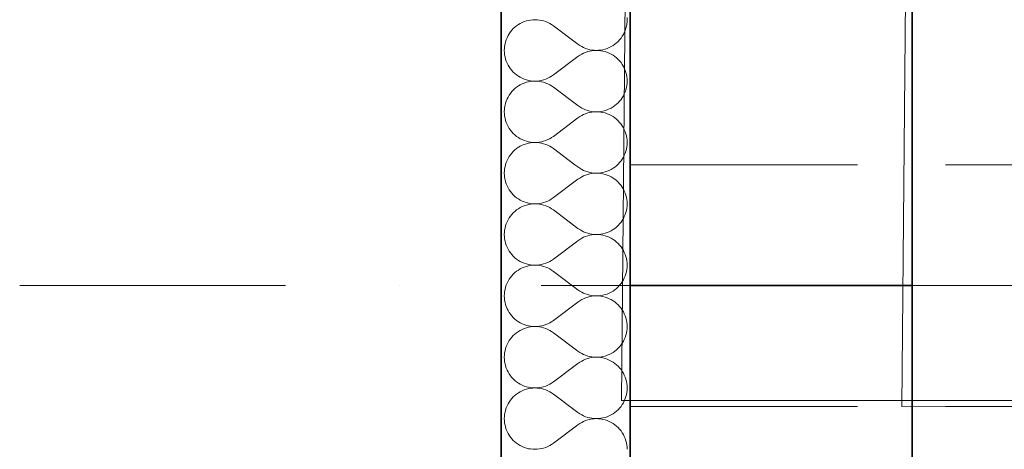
# Model space of a CAD drawing. Header units: millimetres. Extents: x -8078 to 234695, y -4319 to 602442.
# Tile 148 of 152: x 79573 to 80794, y 295191 to 295724. Entities that reach past the tile are written whole.
import ezdxf

# ---------------------------------------------------------------- set-up
doc = ezdxf.new("R2010")
doc.units = ezdxf.units.MM
doc.header["$MEASUREMENT"] = 0
doc.linetypes.add('Krawędzie ukryte', pattern=[3.912222, 2.822222, -1.09])
doc.linetypes.add('Kropki i Kreski', pattern=[6.702778, 3.527778, -1.763889, 0, -1.411111])
for name, color, linetype in [('#podkład', 252, 'Continuous'), ('- A - ocieplenie', 7, 'Continuous'), ('Konstrukcja - Belki', 7, 'Continuous'), ('Konstrukcja - Siatka mod', 7, 'Continuous'), ('Konstrukcja - Stropy', 7, 'Continuous'), ('Konstrukcja - Ściany zewnętrzne', 7, 'Continuous')]:
    doc.layers.add(name, color=color, linetype=linetype)

# ---------------------------------------------------------------- blocks, each defined once
blk = doc.blocks.new('UHYGFFFF')
at = {"layer": '- A - ocieplenie', "color": 252, "linetype": 'Continuous', "lineweight": 35, "ltscale": 100}
for p, q in [((19777.5, 397782.6), (19777.5, 396062.6)), ((19937.5, 396062.6), (19937.5, 397662.6)), ((19777.5, 396062.6), (19777.5, 388486.9)), ((19937.5, 388486.9), (19937.5, 396062.6))]:
    blk.add_line(p, q, dxfattribs=at)
at = {"layer": '- A - ocieplenie', "color": 252, "linetype": 'Continuous', "lineweight": 13, "ltscale": 100}
for p, q in [((19801.1, 396238), (19798.8, 396236.6)), ((19803.6, 396239.2), (19801.1, 396238)), ((19806.1, 396240.2), (19803.6, 396239.2)), ((19808.7, 396241.1), (19806.1, 396240.2)), ((19811.3, 396241.7), (19808.7, 396241.1)), ((19814, 396242.2), (19811.3, 396241.7)), ((19816.7, 396242.5), (19814, 396242.2)), ((19819.4, 396242.6), (19816.7, 396242.5)), ((19822.1, 396242.5), (19819.4, 396242.6)), ((19824.8, 396242.2), (19822.1, 396242.5)), ((19827.5, 396241.7), (19824.8, 396242.2)), ((19830.1, 396241.1), (19827.5, 396241.7)), ((19832.7, 396240.2), (19830.1, 396241.1)), ((19835.2, 396239.2), (19832.7, 396240.2)), ((19837.7, 396237.9), (19835.2, 396239.2)), ((19840, 396236.5), (19837.7, 396237.9)), ((19933.3, 396237.2), (19933.6, 396239.9)), ((19933.7, 396242.6), (19933.6, 396245.3)), ((19933.6, 396239.9), (19933.7, 396242.6)), ((19788.9, 396227.4), (19787.3, 396225.1)), ((19790.6, 396229.5), (19788.9, 396227.4)), ((19792.5, 396231.5), (19790.6, 396229.5)), ((19794.4, 396233.3), (19792.5, 396231.5)), ((19796.6, 396235), (19794.4, 396233.3)), ((19798.8, 396236.6), (19796.6, 396235)), ((19842.2, 396235), (19840, 396236.5)), ((19872.7, 396212.1), (19842.2, 396235)), ((19929, 396224.3), (19930.2, 396226.8)), ((19930.2, 396226.8), (19931.3, 396229.3)), ((19931.3, 396229.3), (19932.1, 396231.9)), ((19932.1, 396231.9), (19932.8, 396234.5)), ((19932.8, 396234.5), (19933.3, 396237.2)), ((19782.8, 396215.3), (19782.2, 396212.6)), ((19783.7, 396217.8), (19782.8, 396215.3)), ((19784.7, 396220.3), (19783.7, 396217.8)), ((19786, 396222.8), (19784.7, 396220.3)), ((19787.3, 396225.1), (19786, 396222.8)), ((19918.4, 396212.1), (19920.5, 396213.8)), ((19920.5, 396213.8), (19922.5, 396215.7)), ((19922.5, 396215.7), (19924.4, 396217.7)), ((19924.4, 396217.7), (19926.1, 396219.8)), ((19926.1, 396219.8), (19927.6, 396222)), ((19927.6, 396222), (19929, 396224.3)), ((19781.4, 396207.2), (19781.3, 396204.5)), ((19781.3, 396204.5), (19781.4, 396201.8)), ((19781.7, 396209.9), (19781.4, 396207.2)), ((19781.4, 396201.8), (19781.7, 396199.1)), ((19782.2, 396212.6), (19781.7, 396209.9)), ((19872.7, 396212.1), (19875, 396210.6)), ((19875, 396210.6), (19877.3, 396209.2)), ((19877.3, 396209.2), (19879.7, 396208)), ((19879.7, 396208), (19882.2, 396206.9)), ((19882.2, 396202.1), (19879.7, 396201.1)), ((19882.2, 396206.9), (19884.8, 396206.1)), ((19884.8, 396203), (19882.2, 396202.1)), ((19884.8, 396206.1), (19887.4, 396205.4)), ((19887.4, 396203.6), (19884.8, 396203)), ((19887.4, 396205.4), (19890.1, 396204.9)), ((19890.1, 396204.1), (19887.4, 396203.6)), ((19890.1, 396204.9), (19892.8, 396204.6)), ((19892.8, 396204.4), (19890.1, 396204.1)), ((19892.8, 396204.6), (19895.5, 396204.5)), ((19895.5, 396204.5), (19892.8, 396204.4)), ((19895.5, 396204.5), (19898.3, 396204.6)), ((19898.3, 396204.4), (19895.5, 396204.5)), ((19898.3, 396204.6), (19901, 396204.9)), ((19901, 396204.1), (19898.3, 396204.4)), ((19901, 396204.9), (19903.7, 396205.4)), ((19903.7, 396203.6), (19901, 396204.1)), ((19903.7, 396205.4), (19906.3, 396206.1)), ((19906.3, 396203), (19903.7, 396203.6)), ((19906.3, 396206.1), (19908.9, 396206.9)), ((19908.9, 396202.1), (19906.3, 396203)), ((19908.9, 396206.9), (19911.4, 396208)), ((19911.4, 396201.1), (19908.9, 396202.1)), ((19911.4, 396208), (19913.8, 396209.2)), ((19913.8, 396209.2), (19916.2, 396210.6)), ((19916.2, 396210.6), (19918.4, 396212.1)), ((19781.7, 396199.1), (19782.2, 396196.4)), ((19782.2, 396196.4), (19782.8, 396193.8)), ((19782.8, 396193.8), (19783.7, 396191.2)), ((19783.7, 396191.2), (19784.7, 396188.7)), ((19872.7, 396196.9), (19842.2, 396174)), ((19875, 396198.5), (19872.7, 396196.9)), ((19877.3, 396199.8), (19875, 396198.5)), ((19879.7, 396201.1), (19877.3, 396199.8)), ((19913.8, 396199.9), (19911.4, 396201.1)), ((19916.2, 396198.5), (19913.8, 396199.9)), ((19918.4, 396196.9), (19916.2, 396198.5)), ((19920.5, 396195.2), (19918.4, 396196.9)), ((19922.5, 396193.4), (19920.5, 396195.2)), ((19924.4, 396191.4), (19922.5, 396193.4)), ((19926.1, 396189.3), (19924.4, 396191.4)), ((19927.6, 396187), (19926.1, 396189.3)), ((19784.7, 396188.7), (19786, 396186.3)), ((19786, 396186.3), (19787.3, 396183.9)), ((19787.3, 396183.9), (19788.9, 396181.7)), ((19788.9, 396181.7), (19790.6, 396179.6)), ((19790.6, 396179.6), (19792.5, 396177.6)), ((19792.5, 396177.6), (19794.4, 396175.7)), ((19929, 396184.7), (19927.6, 396187)), ((19930.2, 396182.3), (19929, 396184.7)), ((19931.3, 396179.7), (19930.2, 396182.3)), ((19932.1, 396177.2), (19931.3, 396179.7)), ((19932.8, 396174.5), (19932.1, 396177.2)), ((19794.4, 396175.7), (19796.6, 396174)), ((19796.6, 396174), (19798.8, 396172.5)), ((19798.8, 396172.5), (19801.1, 396171.1)), ((19801.1, 396171.1), (19803.6, 396169.9)), ((19803.6, 396169.9), (19806.1, 396168.8)), ((19806.1, 396168.8), (19808.7, 396168)), ((19808.7, 396164.9), (19806.1, 396164)), ((19808.7, 396168), (19811.3, 396167.3)), ((19811.3, 396165.6), (19808.7, 396164.9)), ((19811.3, 396167.3), (19814, 396166.8)), ((19814, 396166), (19811.3, 396165.6)), ((19814, 396166.8), (19816.7, 396166.5)), ((19816.7, 396166.3), (19814, 396166)), ((19816.7, 396166.5), (19819.4, 396166.4)), ((19819.4, 396166.4), (19816.7, 396166.3)), ((19819.4, 396166.4), (19822.1, 396166.5)), ((19822.1, 396166.3), (19819.4, 396166.4)), ((19822.1, 396166.5), (19824.8, 396166.8)), ((19824.8, 396166), (19822.1, 396166.3)), ((19824.8, 396166.8), (19827.5, 396167.3)), ((19827.5, 396165.5), (19824.8, 396166)), ((19827.5, 396167.3), (19830.1, 396168)), ((19830.1, 396164.9), (19827.5, 396165.5)), ((19830.1, 396168), (19832.7, 396168.8)), ((19832.7, 396164), (19830.1, 396164.9)), ((19832.7, 396168.8), (19835.2, 396169.9)), ((19835.2, 396169.9), (19837.7, 396171.1)), ((19837.7, 396171.1), (19840, 396172.5)), ((19840, 396172.5), (19842.2, 396174)), ((19933.3, 396171.8), (19932.8, 396174.5)), ((19933.6, 396169.1), (19933.3, 396171.8)), ((19933.7, 396166.4), (19933.6, 396169.1)), ((19933.6, 396163.7), (19933.7, 396166.4)), ((19790.6, 396153.3), (19788.9, 396151.2)), ((19792.5, 396155.3), (19790.6, 396153.3)), ((19794.4, 396157.1), (19792.5, 396155.3)), ((19796.6, 396158.8), (19794.4, 396157.1)), ((19798.8, 396160.4), (19796.6, 396158.8)), ((19801.1, 396161.8), (19798.8, 396160.4)), ((19803.6, 396163), (19801.1, 396161.8)), ((19806.1, 396164), (19803.6, 396163)), ((19835.2, 396163), (19832.7, 396164)), ((19837.7, 396161.7), (19835.2, 396163)), ((19840, 396160.4), (19837.7, 396161.7)), ((19842.2, 396158.8), (19840, 396160.4)), ((19872.7, 396135.9), (19842.2, 396158.8)), ((19930.2, 396150.6), (19931.3, 396153.1)), ((19931.3, 396153.1), (19932.1, 396155.7)), ((19932.1, 396155.7), (19932.8, 396158.3)), ((19932.8, 396158.3), (19933.3, 396161)), ((19933.3, 396161), (19933.6, 396163.7)), ((19783.7, 396141.6), (19782.8, 396139.1)), ((19784.7, 396144.2), (19783.7, 396141.6)), ((19786, 396146.6), (19784.7, 396144.2)), ((19787.3, 396148.9), (19786, 396146.6)), ((19788.9, 396151.2), (19787.3, 396148.9)), ((19922.5, 396139.5), (19924.4, 396141.5)), ((19924.4, 396141.5), (19926.1, 396143.6)), ((19926.1, 396143.6), (19927.6, 396145.8)), ((19927.6, 396145.8), (19929, 396148.2)), ((19929, 396148.2), (19930.2, 396150.6)), ((19781.4, 396131), (19781.3, 396128.3)), ((19781.3, 396128.3), (19781.4, 396125.6)), ((19781.7, 396133.7), (19781.4, 396131)), ((19782.2, 396136.4), (19781.7, 396133.7)), ((19782.8, 396139.1), (19782.2, 396136.4)), ((19872.7, 396135.9), (19875, 396134.4)), ((19875, 396134.4), (19877.3, 396133)), ((19877.3, 396133), (19879.7, 396131.8)), ((19879.7, 396131.8), (19882.2, 396130.7)), ((19882.2, 396130.7), (19884.8, 396129.9)), ((19884.8, 396129.9), (19887.4, 396129.2)), ((19887.4, 396129.2), (19890.1, 396128.7)), ((19890.1, 396127.9), (19887.4, 396127.4)), ((19890.1, 396128.7), (19892.8, 396128.4)), ((19892.8, 396128.2), (19890.1, 396127.9)), ((19892.8, 396128.4), (19895.5, 396128.3)), ((19895.5, 396128.3), (19892.8, 396128.2)), ((19895.5, 396128.3), (19898.3, 396128.4)), ((19898.3, 396128.2), (19895.5, 396128.3)), ((19898.3, 396128.4), (19901, 396128.7)), ((19901, 396127.9), (19898.3, 396128.2)), ((19901, 396128.7), (19903.7, 396129.2)), ((19903.7, 396127.5), (19901, 396127.9)), ((19903.7, 396129.2), (19906.3, 396129.9)), ((19906.3, 396129.9), (19908.9, 396130.7)), ((19908.9, 396130.7), (19911.4, 396131.8)), ((19911.4, 396131.8), (19913.8, 396133)), ((19913.8, 396133), (19916.2, 396134.4)), ((19916.2, 396134.4), (19918.4, 396135.9)), ((19918.4, 396135.9), (19920.5, 396137.6)), ((19920.5, 396137.6), (19922.5, 396139.5)), ((19781.4, 396125.6), (19781.7, 396122.9)), ((19781.7, 396122.9), (19782.2, 396120.2)), ((19782.2, 396120.2), (19782.8, 396117.6)), ((19782.8, 396117.6), (19783.7, 396115)), ((19872.7, 396120.7), (19842.2, 396097.8)), ((19875, 396122.3), (19872.7, 396120.7)), ((19877.3, 396123.7), (19875, 396122.3)), ((19879.7, 396124.9), (19877.3, 396123.7)), ((19882.2, 396125.9), (19879.7, 396124.9)), ((19884.8, 396126.8), (19882.2, 396125.9)), ((19887.4, 396127.4), (19884.8, 396126.8)), ((19906.3, 396126.8), (19903.7, 396127.5)), ((19908.9, 396125.9), (19906.3, 396126.8)), ((19911.4, 396124.9), (19908.9, 396125.9)), ((19913.8, 396123.7), (19911.4, 396124.9)), ((19916.2, 396122.3), (19913.8, 396123.7)), ((19918.4, 396120.7), (19916.2, 396122.3)), ((19920.5, 396119), (19918.4, 396120.7)), ((19922.5, 396117.2), (19920.5, 396119)), ((19924.4, 396115.2), (19922.5, 396117.2)), ((19783.7, 396115), (19784.7, 396112.5)), ((19784.7, 396112.5), (19786, 396110.1)), ((19786, 396110.1), (19787.3, 396107.7)), ((19787.3, 396107.7), (19788.9, 396105.5)), ((19788.9, 396105.5), (19790.6, 396103.4)), ((19790.6, 396103.4), (19792.5, 396101.4)), ((19926.1, 396113.1), (19924.4, 396115.2)), ((19927.6, 396110.8), (19926.1, 396113.1)), ((19929, 396108.5), (19927.6, 396110.8)), ((19930.2, 396106.1), (19929, 396108.5)), ((19931.3, 396103.5), (19930.2, 396106.1)), ((19932.1, 396101), (19931.3, 396103.5)), ((19792.5, 396101.4), (19794.4, 396099.5)), ((19794.4, 396099.5), (19796.6, 396097.8)), ((19796.6, 396097.8), (19798.8, 396096.3)), ((19798.8, 396096.3), (19801.1, 396094.9)), ((19801.1, 396094.9), (19803.6, 396093.7)), ((19803.6, 396093.7), (19806.1, 396092.6)), ((19806.1, 396092.6), (19808.7, 396091.8)), ((19808.7, 396091.8), (19811.3, 396091.1)), ((19827.5, 396091.1), (19830.1, 396091.8)), ((19830.1, 396091.8), (19832.7, 396092.6)), ((19832.7, 396092.6), (19835.2, 396093.7)), ((19835.2, 396093.7), (19837.7, 396094.9)), ((19837.7, 396094.9), (19840, 396096.3)), ((19840, 396096.3), (19842.2, 396097.8)), ((19932.8, 396098.3), (19932.1, 396101)), ((19933.3, 396095.7), (19932.8, 396098.3)), ((19933.6, 396092.9), (19933.3, 396095.7)), ((19933.7, 396090.2), (19933.6, 396092.9)), ((19792.5, 396079.1), (19790.6, 396077.1)), ((19794.4, 396080.9), (19792.5, 396079.1)), ((19796.6, 396082.6), (19794.4, 396080.9)), ((19798.8, 396084.2), (19796.6, 396082.6)), ((19801.1, 396085.6), (19798.8, 396084.2)), ((19803.6, 396086.8), (19801.1, 396085.6)), ((19806.1, 396087.8), (19803.6, 396086.8)), ((19808.7, 396088.7), (19806.1, 396087.8)), ((19811.3, 396089.4), (19808.7, 396088.7)), ((19811.3, 396091.1), (19814, 396090.6)), ((19814, 396089.8), (19811.3, 396089.4)), ((19814, 396090.6), (19816.7, 396090.3)), ((19816.7, 396090.1), (19814, 396089.8)), ((19816.7, 396090.3), (19819.4, 396090.2)), ((19819.4, 396090.2), (19816.7, 396090.1)), ((19819.4, 396090.2), (19822.1, 396090.3)), ((19822.1, 396090.1), (19819.4, 396090.2)), ((19822.1, 396090.3), (19824.8, 396090.6)), ((19824.8, 396089.8), (19822.1, 396090.1)), ((19824.8, 396090.6), (19827.5, 396091.1)), ((19827.5, 396089.4), (19824.8, 396089.8)), ((19830.1, 396088.7), (19827.5, 396089.4)), ((19832.7, 396087.8), (19830.1, 396088.7)), ((19835.2, 396086.8), (19832.7, 396087.8)), ((19837.7, 396085.6), (19835.2, 396086.8)), ((19840, 396084.2), (19837.7, 396085.6)), ((19842.2, 396082.6), (19840, 396084.2)), ((19868.9, 396062.6), (19842.2, 396082.6)), ((19931.3, 396076.9), (19932.1, 396079.5)), ((19932.1, 396079.5), (19932.8, 396082.1)), ((19932.8, 396082.1), (19933.3, 396084.8)), ((19933.3, 396084.8), (19933.6, 396087.5)), ((19933.6, 396087.5), (19933.7, 396090.2)), ((19784.7, 396068), (19783.7, 396065.5)), ((19786, 396070.4), (19784.7, 396068)), ((19787.3, 396072.7), (19786, 396070.4)), ((19788.9, 396075), (19787.3, 396072.7)), ((19790.6, 396077.1), (19788.9, 396075)), ((19924.4, 396065.3), (19926.1, 396067.4)), ((19926.1, 396067.4), (19927.6, 396069.6)), ((19927.6, 396069.6), (19929, 396072)), ((19929, 396072), (19930.2, 396074.4)), ((19930.2, 396074.4), (19931.3, 396076.9)), ((19781.4, 396054.9), (19781.3, 396052.1)), ((19781.7, 396057.6), (19781.4, 396054.9)), ((19782.2, 396060.2), (19781.7, 396057.6)), ((19782.8, 396062.6), (19782.2, 396060.2)), ((19783.7, 396065.5), (19782.8, 396062.9)), ((19782.8, 396062.9), (19782.8, 396062.6)), ((19872.7, 396059.8), (19868.9, 396062.6)), ((19872.7, 396059.8), (19875, 396058.2)), ((19875, 396058.2), (19877.3, 396056.8)), ((19877.3, 396056.8), (19879.7, 396055.6)), ((19879.7, 396055.6), (19882.2, 396054.5)), ((19882.2, 396054.5), (19884.8, 396053.7)), ((19906.3, 396053.7), (19908.9, 396054.5)), ((19908.9, 396054.5), (19911.4, 396055.6)), ((19911.4, 396055.6), (19913.8, 396056.8)), ((19913.8, 396056.8), (19916.2, 396058.2)), ((19916.2, 396058.2), (19918.4, 396059.7)), ((19918.4, 396059.7), (19920.5, 396061.4)), ((19920.5, 396061.4), (19921.8, 396062.6)), ((19921.8, 396062.6), (19922.5, 396063.3)), ((19922.5, 396063.3), (19924.4, 396065.3)), ((19781.3, 396052.1), (19781.4, 396049.4)), ((19781.4, 396049.4), (19781.7, 396046.7)), ((19781.7, 396046.7), (19782.2, 396044)), ((19782.2, 396044), (19782.8, 396041.4)), ((19872.7, 396044.5), (19842.2, 396021.7)), ((19875, 396046.1), (19872.7, 396044.5)), ((19877.3, 396047.5), (19875, 396046.1)), ((19879.7, 396048.7), (19877.3, 396047.5)), ((19882.2, 396049.7), (19879.7, 396048.7)), ((19884.8, 396050.6), (19882.2, 396049.7)), ((19884.8, 396053.7), (19887.4, 396053)), ((19887.4, 396051.3), (19884.8, 396050.6)), ((19887.4, 396053), (19890.1, 396052.5)), ((19890.1, 396051.7), (19887.4, 396051.3)), ((19890.1, 396052.5), (19892.8, 396052.2)), ((19892.8, 396052), (19890.1, 396051.7)), ((19892.8, 396052.2), (19895.5, 396052.1)), ((19895.5, 396052.1), (19892.8, 396052)), ((19895.5, 396052.1), (19898.3, 396052.2)), ((19898.3, 396052), (19895.5, 396052.1)), ((19898.3, 396052.2), (19901, 396052.5)), ((19901, 396051.8), (19898.3, 396052)), ((19901, 396052.5), (19903.7, 396053)), ((19903.7, 396051.3), (19901, 396051.8)), ((19903.7, 396053), (19906.3, 396053.7)), ((19906.3, 396050.6), (19903.7, 396051.3)), ((19908.9, 396049.7), (19906.3, 396050.6)), ((19911.4, 396048.7), (19908.9, 396049.7)), ((19913.8, 396047.5), (19911.4, 396048.7)), ((19916.2, 396046.1), (19913.8, 396047.5)), ((19918.4, 396044.5), (19916.2, 396046.1)), ((19920.5, 396042.8), (19918.4, 396044.5)), ((19922.5, 396041), (19920.5, 396042.8)), ((19782.8, 396041.4), (19783.7, 396038.8)), ((19783.7, 396038.8), (19784.7, 396036.3)), ((19784.7, 396036.3), (19786, 396033.9)), ((19786, 396033.9), (19787.3, 396031.5)), ((19787.3, 396031.5), (19788.9, 396029.3)), ((19924.4, 396039), (19922.5, 396041)), ((19926.1, 396036.9), (19924.4, 396039)), ((19927.6, 396034.6), (19926.1, 396036.9)), ((19929, 396032.3), (19927.6, 396034.6)), ((19930.2, 396029.9), (19929, 396032.3)), ((19788.9, 396029.3), (19790.6, 396027.2)), ((19790.6, 396027.2), (19792.5, 396025.2)), ((19792.5, 396025.2), (19794.4, 396023.3)), ((19794.4, 396023.3), (19796.6, 396021.6)), ((19796.6, 396021.6), (19798.8, 396020.1)), ((19798.8, 396020.1), (19801.1, 396018.7)), ((19801.1, 396018.7), (19803.6, 396017.5)), ((19835.2, 396017.5), (19837.7, 396018.7)), ((19837.7, 396018.7), (19840, 396020.1)), ((19840, 396020.1), (19842.2, 396021.7)), ((19931.3, 396027.4), (19930.2, 396029.9)), ((19932.1, 396024.8), (19931.3, 396027.4)), ((19932.8, 396022.1), (19932.1, 396024.8)), ((19933.3, 396019.5), (19932.8, 396022.1)), ((19933.6, 396016.8), (19933.3, 396019.5)), ((19796.6, 396006.5), (19794.4, 396004.7)), ((19798.8, 396008), (19796.6, 396006.5)), ((19801.1, 396009.4), (19798.8, 396008)), ((19803.6, 396010.6), (19801.1, 396009.4)), ((19803.6, 396017.5), (19806.1, 396016.4)), ((19806.1, 396011.6), (19803.6, 396010.6)), ((19806.1, 396016.4), (19808.7, 396015.6)), ((19808.7, 396012.5), (19806.1, 396011.6)), ((19808.7, 396015.6), (19811.3, 396014.9)), ((19811.3, 396013.2), (19808.7, 396012.5)), ((19811.3, 396014.9), (19814, 396014.4)), ((19814, 396013.7), (19811.3, 396013.2)), ((19814, 396014.4), (19816.7, 396014.1)), ((19816.7, 396013.9), (19814, 396013.7)), ((19816.7, 396014.1), (19819.4, 396014)), ((19819.4, 396014), (19816.7, 396013.9)), ((19819.4, 396014), (19822.1, 396014.1)), ((19822.1, 396013.9), (19819.4, 396014)), ((19822.1, 396014.1), (19824.8, 396014.4)), ((19824.8, 396013.6), (19822.1, 396013.9)), ((19824.8, 396014.4), (19827.5, 396014.9)), ((19827.5, 396013.2), (19824.8, 396013.6)), ((19827.5, 396014.9), (19830.1, 396015.6)), ((19830.1, 396012.5), (19827.5, 396013.2)), ((19830.1, 396015.6), (19832.7, 396016.5)), ((19832.7, 396011.6), (19830.1, 396012.5)), ((19832.7, 396016.5), (19835.2, 396017.5)), ((19835.2, 396010.6), (19832.7, 396011.6)), ((19837.7, 396009.4), (19835.2, 396010.6)), ((19840, 396008), (19837.7, 396009.4)), ((19842.2, 396006.4), (19840, 396008)), ((19872.7, 395983.6), (19842.2, 396006.4)), ((19932.1, 396003.3), (19932.8, 396005.9)), ((19932.8, 396005.9), (19933.3, 396008.6)), ((19933.3, 396008.6), (19933.6, 396011.3)), ((19933.7, 396014), (19933.6, 396016.8)), ((19933.6, 396011.3), (19933.7, 396014)), ((19786, 395994.2), (19784.7, 395991.8)), ((19787.3, 395996.5), (19786, 395994.2)), ((19788.9, 395998.8), (19787.3, 395996.5)), ((19790.6, 396000.9), (19788.9, 395998.8)), ((19792.5, 396002.9), (19790.6, 396000.9)), ((19794.4, 396004.7), (19792.5, 396002.9)), ((19926.1, 395991.2), (19927.6, 395993.4)), ((19927.6, 395993.4), (19929, 395995.8)), ((19929, 395995.8), (19930.2, 395998.2)), ((19930.2, 395998.2), (19931.3, 396000.7)), ((19931.3, 396000.7), (19932.1, 396003.3)), ((19781.7, 395981.4), (19781.4, 395978.7)), ((19782.2, 395984), (19781.7, 395981.4)), ((19782.8, 395986.7), (19782.2, 395984)), ((19783.7, 395989.3), (19782.8, 395986.7)), ((19784.7, 395991.8), (19783.7, 395989.3)), ((19872.7, 395983.6), (19875, 395982)), ((19875, 395982), (19877.3, 395980.6)), ((19913.8, 395980.6), (19916.2, 395982)), ((19916.2, 395982), (19918.4, 395983.5)), ((19918.4, 395983.5), (19920.5, 395985.2)), ((19920.5, 395985.2), (19922.5, 395987.1)), ((19922.5, 395987.1), (19924.4, 395989.1)), ((19924.4, 395989.1), (19926.1, 395991.2)), ((19781.4, 395978.7), (19781.3, 395975.9)), ((19781.3, 395975.9), (19781.4, 395973.2)), ((19781.4, 395973.2), (19781.7, 395970.5)), ((19781.7, 395970.5), (19782.2, 395967.8)), ((19875, 395969.9), (19872.7, 395968.3)), ((19877.3, 395971.3), (19875, 395969.9)), ((19877.3, 395980.6), (19879.7, 395979.4)), ((19879.7, 395972.5), (19877.3, 395971.3)), ((19879.7, 395979.4), (19882.2, 395978.4)), ((19882.2, 395973.5), (19879.7, 395972.5)), ((19882.2, 395978.4), (19884.8, 395977.5)), ((19884.8, 395974.4), (19882.2, 395973.5)), ((19884.8, 395977.5), (19887.4, 395976.8)), ((19887.4, 395975.1), (19884.8, 395974.4)), ((19887.4, 395976.8), (19890.1, 395976.3)), ((19890.1, 395975.6), (19887.4, 395975.1)), ((19890.1, 395976.3), (19892.8, 395976)), ((19892.8, 395975.8), (19890.1, 395975.6)), ((19892.8, 395976), (19895.5, 395975.9)), ((19895.5, 395975.9), (19892.8, 395975.8)), ((19895.5, 395975.9), (19898.3, 395976)), ((19898.3, 395975.8), (19895.5, 395975.9)), ((19898.3, 395976), (19901, 395976.3)), ((19901, 395975.6), (19898.3, 395975.8)), ((19901, 395976.3), (19903.7, 395976.8)), ((19903.7, 395975.1), (19901, 395975.6)), ((19903.7, 395976.8), (19906.3, 395977.5)), ((19906.3, 395974.4), (19903.7, 395975.1)), ((19906.3, 395977.5), (19908.9, 395978.3)), ((19908.9, 395973.5), (19906.3, 395974.4)), ((19908.9, 395978.3), (19911.4, 395979.4)), ((19911.4, 395972.5), (19908.9, 395973.5)), ((19911.4, 395979.4), (19913.8, 395980.6)), ((19913.8, 395971.3), (19911.4, 395972.5)), ((19916.2, 395969.9), (19913.8, 395971.3)), ((19918.4, 395968.4), (19916.2, 395969.9)), ((19782.2, 395967.8), (19782.8, 395965.2)), ((19782.8, 395965.2), (19783.7, 395962.6)), ((19783.7, 395962.6), (19784.7, 395960.1)), ((19784.7, 395960.1), (19786, 395957.7)), ((19786, 395957.7), (19787.3, 395955.3)), ((19872.7, 395968.3), (19842.2, 395945.5)), ((19920.5, 395966.6), (19918.4, 395968.4)), ((19922.5, 395964.8), (19920.5, 395966.6)), ((19924.4, 395962.8), (19922.5, 395964.8)), ((19926.1, 395960.7), (19924.4, 395962.8)), ((19927.6, 395958.5), (19926.1, 395960.7)), ((19929, 395956.1), (19927.6, 395958.5)), ((19787.3, 395955.3), (19788.9, 395953.1)), ((19788.9, 395953.1), (19790.6, 395951)), ((19790.6, 395951), (19792.5, 395949)), ((19792.5, 395949), (19794.4, 395947.1)), ((19794.4, 395947.1), (19796.6, 395945.4)), ((19796.6, 395945.4), (19798.8, 395943.9)), ((19840, 395943.9), (19842.2, 395945.5)), ((19930.2, 395953.7), (19929, 395956.1)), ((19931.3, 395951.2), (19930.2, 395953.7)), ((19932.1, 395948.6), (19931.3, 395951.2)), ((19932.8, 395946), (19932.1, 395948.6)), ((19933.3, 395943.3), (19932.8, 395946)), ((19798.8, 395943.9), (19801.1, 395942.5)), ((19801.1, 395933.2), (19798.8, 395931.8)), ((19801.1, 395942.5), (19803.6, 395941.3)), ((19803.6, 395934.4), (19801.1, 395933.2)), ((19803.6, 395941.3), (19806.1, 395940.2)), ((19806.1, 395935.5), (19803.6, 395934.4)), ((19806.1, 395940.2), (19808.7, 395939.4)), ((19808.7, 395936.3), (19806.1, 395935.5)), ((19808.7, 395939.4), (19811.3, 395938.7)), ((19811.3, 395937), (19808.7, 395936.3)), ((19811.3, 395938.7), (19814, 395938.2)), ((19814, 395937.5), (19811.3, 395937)), ((19814, 395938.2), (19816.7, 395937.9)), ((19816.7, 395937.8), (19814, 395937.5)), ((19816.7, 395937.9), (19819.4, 395937.8)), ((19819.4, 395937.8), (19816.7, 395937.8)), ((19819.4, 395937.8), (19822.1, 395937.9)), ((19822.1, 395937.8), (19819.4, 395937.8)), ((19822.1, 395937.9), (19824.8, 395938.2)), ((19824.8, 395937.5), (19822.1, 395937.8)), ((19824.8, 395938.2), (19827.5, 395938.7)), ((19827.5, 395937), (19824.8, 395937.5)), ((19827.5, 395938.7), (19830.1, 395939.4)), ((19830.1, 395936.3), (19827.5, 395937)), ((19830.1, 395939.4), (19832.7, 395940.3)), ((19832.7, 395935.4), (19830.1, 395936.3)), ((19832.7, 395940.3), (19835.2, 395941.3)), ((19835.2, 395934.4), (19832.7, 395935.4)), ((19835.2, 395941.3), (19837.7, 395942.5)), ((19837.7, 395933.2), (19835.2, 395934.4)), ((19837.7, 395942.5), (19840, 395943.9)), ((19840, 395931.8), (19837.7, 395933.2)), ((19932.8, 395929.7), (19933.3, 395932.4)), ((19933.6, 395940.6), (19933.3, 395943.3)), ((19933.3, 395932.4), (19933.6, 395935.1)), ((19933.7, 395937.8), (19933.6, 395940.6)), ((19933.6, 395935.1), (19933.7, 395937.8)), ((19787.3, 395920.4), (19786, 395918)), ((19788.9, 395922.6), (19787.3, 395920.4)), ((19790.6, 395924.7), (19788.9, 395922.6)), ((19792.5, 395926.7), (19790.6, 395924.7)), ((19794.4, 395928.6), (19792.5, 395926.7)), ((19796.6, 395930.3), (19794.4, 395928.6)), ((19798.8, 395931.8), (19796.6, 395930.3)), ((19842.2, 395930.2), (19840, 395931.8)), ((19872.7, 395907.4), (19842.2, 395930.2)), ((19929, 395919.6), (19930.2, 395922)), ((19930.2, 395922), (19931.3, 395924.5)), ((19931.3, 395924.5), (19932.1, 395927.1)), ((19932.1, 395927.1), (19932.8, 395929.7)), ((19782.8, 395910.5), (19782.2, 395907.9)), ((19783.7, 395913.1), (19782.8, 395910.5)), ((19784.7, 395915.6), (19783.7, 395913.1)), ((19786, 395918), (19784.7, 395915.6)), ((19918.4, 395907.3), (19920.5, 395909.1)), ((19920.5, 395909.1), (19922.5, 395910.9)), ((19922.5, 395910.9), (19924.4, 395912.9)), ((19924.4, 395912.9), (19926.1, 395915)), ((19926.1, 395915), (19927.6, 395917.2)), ((19927.6, 395917.2), (19929, 395919.6)), ((19781.4, 395902.5), (19781.3, 395899.8)), ((19781.3, 395899.8), (19781.4, 395897)), ((19781.7, 395905.2), (19781.4, 395902.5)), ((19781.4, 395897), (19781.7, 395894.3)), ((19782.2, 395907.9), (19781.7, 395905.2)), ((19872.7, 395907.4), (19875, 395905.8)), ((19875, 395905.8), (19877.3, 395904.4)), ((19877.3, 395904.4), (19879.7, 395903.2)), ((19879.7, 395896.3), (19877.3, 395895.1)), ((19879.7, 395903.2), (19882.2, 395902.2)), ((19882.2, 395897.3), (19879.7, 395896.3)), ((19882.2, 395902.2), (19884.8, 395901.3)), ((19884.8, 395898.2), (19882.2, 395897.3)), ((19884.8, 395901.3), (19887.4, 395900.6)), ((19887.4, 395898.9), (19884.8, 395898.2)), ((19887.4, 395900.6), (19890.1, 395900.1)), ((19890.1, 395899.4), (19887.4, 395898.9)), ((19890.1, 395900.1), (19892.8, 395899.9)), ((19892.8, 395899.7), (19890.1, 395899.4)), ((19892.8, 395899.9), (19895.5, 395899.8)), ((19895.5, 395899.8), (19892.8, 395899.7)), ((19895.5, 395899.8), (19898.3, 395899.8)), ((19898.3, 395899.7), (19895.5, 395899.8)), ((19898.3, 395899.8), (19901, 395900.1)), ((19901, 395899.4), (19898.3, 395899.7)), ((19901, 395900.1), (19903.7, 395900.6)), ((19903.7, 395898.9), (19901, 395899.4)), ((19903.7, 395900.6), (19906.3, 395901.3)), ((19906.3, 395898.2), (19903.7, 395898.9)), ((19906.3, 395901.3), (19908.9, 395902.1)), ((19908.9, 395897.4), (19906.3, 395898.2)), ((19908.9, 395902.1), (19911.4, 395903.2)), ((19911.4, 395896.3), (19908.9, 395897.4)), ((19911.4, 395903.2), (19913.8, 395904.4)), ((19913.8, 395895.1), (19911.4, 395896.3)), ((19913.8, 395904.4), (19916.2, 395905.8)), ((19916.2, 395905.8), (19918.4, 395907.3)), ((19781.7, 395894.3), (19782.2, 395891.7)), ((19782.2, 395891.7), (19782.8, 395889)), ((19782.8, 395889), (19783.7, 395886.4)), ((19783.7, 395886.4), (19784.7, 395883.9)), ((19784.7, 395883.9), (19786, 395881.5)), ((19872.7, 395892.1), (19842.2, 395869.3)), ((19875, 395893.7), (19872.7, 395892.1)), ((19877.3, 395895.1), (19875, 395893.7)), ((19916.2, 395893.7), (19913.8, 395895.1)), ((19918.4, 395892.2), (19916.2, 395893.7)), ((19920.5, 395890.5), (19918.4, 395892.2)), ((19922.5, 395888.6), (19920.5, 395890.5)), ((19924.4, 395886.6), (19922.5, 395888.6)), ((19926.1, 395884.5), (19924.4, 395886.6)), ((19927.6, 395882.3), (19926.1, 395884.5)), ((19786, 395881.5), (19787.3, 395879.2)), ((19787.3, 395879.2), (19788.9, 395876.9)), ((19788.9, 395876.9), (19790.6, 395874.8)), ((19790.6, 395874.8), (19792.5, 395872.8)), ((19792.5, 395872.8), (19794.4, 395871)), ((19929, 395879.9), (19927.6, 395882.3)), ((19930.2, 395877.5), (19929, 395879.9)), ((19931.3, 395875), (19930.2, 395877.5)), ((19932.1, 395872.4), (19931.3, 395875)), ((19932.8, 395869.8), (19932.1, 395872.4)), ((19794.4, 395871), (19796.6, 395869.2)), ((19796.6, 395869.2), (19798.8, 395867.7)), ((19798.8, 395867.7), (19801.1, 395866.3)), ((19801.1, 395866.3), (19803.6, 395865.1)), ((19803.6, 395865.1), (19806.1, 395864.1)), ((19806.1, 395859.3), (19803.6, 395858.2)), ((19806.1, 395864.1), (19808.7, 395863.2)), ((19808.7, 395860.1), (19806.1, 395859.3)), ((19808.7, 395863.2), (19811.3, 395862.5)), ((19811.3, 395860.8), (19808.7, 395860.1)), ((19811.3, 395862.5), (19814, 395862)), ((19814, 395861.3), (19811.3, 395860.8)), ((19814, 395862), (19816.7, 395861.8)), ((19816.7, 395861.6), (19814, 395861.3)), ((19816.7, 395861.8), (19819.4, 395861.7)), ((19819.4, 395861.7), (19816.7, 395861.6)), ((19819.4, 395861.7), (19822.1, 395861.8)), ((19822.1, 395861.6), (19819.4, 395861.7)), ((19822.1, 395861.8), (19824.8, 395862.1)), ((19824.8, 395861.3), (19822.1, 395861.6)), ((19824.8, 395862.1), (19827.5, 395862.5)), ((19827.5, 395860.8), (19824.8, 395861.3)), ((19827.5, 395862.5), (19830.1, 395863.2)), ((19830.1, 395860.1), (19827.5, 395860.8)), ((19830.1, 395863.2), (19832.7, 395864.1)), ((19832.7, 395859.2), (19830.1, 395860.1)), ((19832.7, 395864.1), (19835.2, 395865.1)), ((19835.2, 395858.2), (19832.7, 395859.2)), ((19835.2, 395865.1), (19837.7, 395866.3)), ((19837.7, 395866.3), (19840, 395867.7)), ((19840, 395867.7), (19842.2, 395869.3)), ((19933.3, 395867.1), (19932.8, 395869.8)), ((19933.6, 395864.4), (19933.3, 395867.1)), ((19933.7, 395861.7), (19933.6, 395864.4)), ((19933.6, 395858.9), (19933.7, 395861.7)), ((19790.6, 395848.5), (19788.9, 395846.4)), ((19792.5, 395850.5), (19790.6, 395848.5)), ((19794.4, 395852.4), (19792.5, 395850.5)), ((19796.6, 395854.1), (19794.4, 395852.4)), ((19798.8, 395855.6), (19796.6, 395854.1)), ((19801.1, 395857), (19798.8, 395855.6)), ((19803.6, 395858.2), (19801.1, 395857)), ((19837.7, 395857), (19835.2, 395858.2)), ((19840, 395855.6), (19837.7, 395857)), ((19842.2, 395854), (19840, 395855.6)), ((19872.7, 395831.2), (19842.2, 395854)), ((19930.2, 395845.8), (19931.3, 395848.3)), ((19931.3, 395848.3), (19932.1, 395850.9)), ((19932.1, 395850.9), (19932.8, 395853.6)), ((19932.8, 395853.6), (19933.3, 395856.2)), ((19933.3, 395856.2), (19933.6, 395858.9)), ((19783.7, 395836.9), (19782.8, 395834.3)), ((19784.7, 395839.4), (19783.7, 395836.9)), ((19786, 395841.8), (19784.7, 395839.4)), ((19787.3, 395844.2), (19786, 395841.8)), ((19788.9, 395846.4), (19787.3, 395844.2)), ((19920.5, 395832.9), (19922.5, 395834.7)), ((19922.5, 395834.7), (19924.4, 395836.7)), ((19924.4, 395836.7), (19926.1, 395838.8)), ((19926.1, 395838.8), (19927.6, 395841.1)), ((19927.6, 395841.1), (19929, 395843.4)), ((19929, 395843.4), (19930.2, 395845.8)), ((19781.4, 395826.3), (19781.3, 395823.6)), ((19781.3, 395823.6), (19781.4, 395820.8)), ((19781.7, 395829), (19781.4, 395826.3)), ((19782.2, 395831.7), (19781.7, 395829)), ((19782.8, 395834.3), (19782.2, 395831.7)), ((19872.7, 395831.2), (19875, 395829.6)), ((19875, 395829.6), (19877.3, 395828.2)), ((19877.3, 395828.2), (19879.7, 395827)), ((19879.7, 395827), (19882.2, 395826)), ((19882.2, 395826), (19884.8, 395825.1)), ((19884.8, 395825.1), (19887.4, 395824.4)), ((19887.4, 395822.7), (19884.8, 395822)), ((19887.4, 395824.4), (19890.1, 395824)), ((19890.1, 395823.2), (19887.4, 395822.7)), ((19890.1, 395824), (19892.8, 395823.7)), ((19892.8, 395823.5), (19890.1, 395823.2)), ((19892.8, 395823.7), (19895.5, 395823.6)), ((19895.5, 395823.6), (19892.8, 395823.5)), ((19895.5, 395823.6), (19898.3, 395823.7)), ((19898.3, 395823.5), (19895.5, 395823.6)), ((19898.3, 395823.7), (19901, 395823.9)), ((19901, 395823.2), (19898.3, 395823.5)), ((19901, 395823.9), (19903.7, 395824.4)), ((19903.7, 395822.7), (19901, 395823.2)), ((19903.7, 395824.4), (19906.3, 395825.1)), ((19906.3, 395822), (19903.7, 395822.7)), ((19906.3, 395825.1), (19908.9, 395826)), ((19908.9, 395826), (19911.4, 395827)), ((19911.4, 395827), (19913.8, 395828.2)), ((19913.8, 395828.2), (19916.2, 395829.6)), ((19916.2, 395829.6), (19918.4, 395831.2)), ((19918.4, 395831.2), (19920.5, 395832.9)), ((19781.4, 395820.8), (19781.7, 395818.1)), ((19781.7, 395818.1), (19782.2, 395815.5)), ((19782.2, 395815.5), (19782.8, 395812.8)), ((19782.8, 395812.8), (19783.7, 395810.2)), ((19783.7, 395810.2), (19784.7, 395807.7)), ((19872.7, 395815.9), (19842.2, 395793.1)), ((19875, 395817.5), (19872.7, 395815.9)), ((19877.3, 395818.9), (19875, 395817.5)), ((19879.7, 395820.1), (19877.3, 395818.9)), ((19882.2, 395821.2), (19879.7, 395820.1)), ((19884.8, 395822), (19882.2, 395821.2)), ((19908.9, 395821.2), (19906.3, 395822)), ((19911.4, 395820.1), (19908.9, 395821.2)), ((19913.8, 395818.9), (19911.4, 395820.1)), ((19916.2, 395817.5), (19913.8, 395818.9)), ((19918.4, 395816), (19916.2, 395817.5)), ((19920.5, 395814.3), (19918.4, 395816)), ((19922.5, 395812.4), (19920.5, 395814.3)), ((19924.4, 395810.4), (19922.5, 395812.4)), ((19926.1, 395808.3), (19924.4, 395810.4)), ((19784.7, 395807.7), (19786, 395805.3)), ((19786, 395805.3), (19787.3, 395803)), ((19787.3, 395803), (19788.9, 395800.7)), ((19788.9, 395800.7), (19790.6, 395798.6)), ((19790.6, 395798.6), (19792.5, 395796.6)), ((19927.6, 395806.1), (19926.1, 395808.3)), ((19929, 395803.7), (19927.6, 395806.1)), ((19930.2, 395801.3), (19929, 395803.7)), ((19931.3, 395798.8), (19930.2, 395801.3)), ((19932.1, 395796.2), (19931.3, 395798.8)), ((19792.5, 395796.6), (19794.4, 395794.8)), ((19794.4, 395794.8), (19796.6, 395793.1)), ((19796.6, 395793.1), (19798.8, 395791.5)), ((19798.8, 395791.5), (19801.1, 395790.1)), ((19801.1, 395790.1), (19803.6, 395788.9)), ((19803.6, 395788.9), (19806.1, 395787.9)), ((19806.1, 395787.9), (19808.7, 395787)), ((19808.7, 395787), (19811.3, 395786.3)), ((19811.3, 395786.3), (19814, 395785.9)), ((19814, 395785.9), (19816.7, 395785.6)), ((19822.1, 395785.6), (19824.8, 395785.9)), ((19824.8, 395785.9), (19827.5, 395786.3)), ((19827.5, 395786.3), (19830.1, 395787)), ((19830.1, 395787), (19832.7, 395787.9)), ((19832.7, 395787.9), (19835.2, 395788.9)), ((19835.2, 395788.9), (19837.7, 395790.1)), ((19837.7, 395790.1), (19840, 395791.5)), ((19840, 395791.5), (19842.2, 395793.1)), ((19932.8, 395793.6), (19932.1, 395796.2)), ((19933.3, 395790.9), (19932.8, 395793.6)), ((19933.6, 395788.2), (19933.3, 395790.9)), ((19933.7, 395785.5), (19933.6, 395788.2)), ((19792.5, 395774.3), (19790.6, 395772.3)), ((19794.4, 395776.2), (19792.5, 395774.3)), ((19796.6, 395777.9), (19794.4, 395776.2)), ((19798.8, 395779.4), (19796.6, 395777.9)), ((19801.1, 395780.8), (19798.8, 395779.4)), ((19803.6, 395782), (19801.1, 395780.8)), ((19806.1, 395783.1), (19803.6, 395782)), ((19808.7, 395783.9), (19806.1, 395783.1)), ((19811.3, 395784.6), (19808.7, 395783.9)), ((19814, 395785.1), (19811.3, 395784.6)), ((19816.7, 395785.4), (19814, 395785.1)), ((19816.7, 395785.6), (19819.4, 395785.5)), ((19819.4, 395785.5), (19816.7, 395785.4)), ((19819.4, 395785.5), (19822.1, 395785.6)), ((19822.1, 395785.4), (19819.4, 395785.5)), ((19824.8, 395785.1), (19822.1, 395785.4)), ((19827.5, 395784.6), (19824.8, 395785.1)), ((19830.1, 395783.9), (19827.5, 395784.6)), ((19832.7, 395783.1), (19830.1, 395783.9)), ((19835.2, 395782), (19832.7, 395783.1)), ((19837.7, 395780.8), (19835.2, 395782)), ((19840, 395779.4), (19837.7, 395780.8)), ((19842.2, 395777.8), (19840, 395779.4)), ((19872.7, 395755), (19842.2, 395777.8)), ((19931.3, 395772.2), (19932.1, 395774.7)), ((19932.1, 395774.7), (19932.8, 395777.4)), ((19932.8, 395777.4), (19933.3, 395780)), ((19933.3, 395780), (19933.6, 395782.7)), ((19933.6, 395782.7), (19933.7, 395785.5)), ((19784.7, 395763.2), (19783.7, 395760.7)), ((19786, 395765.6), (19784.7, 395763.2)), ((19787.3, 395768), (19786, 395765.6)), ((19788.9, 395770.2), (19787.3, 395768)), ((19790.6, 395772.3), (19788.9, 395770.2)), ((19924.4, 395760.5), (19926.1, 395762.6)), ((19926.1, 395762.6), (19927.6, 395764.9)), ((19927.6, 395764.9), (19929, 395767.2)), ((19929, 395767.2), (19930.2, 395769.6)), ((19930.2, 395769.6), (19931.3, 395772.2)), ((19781.4, 395750.1), (19781.3, 395747.4)), ((19781.7, 395752.8), (19781.4, 395750.1)), ((19782.2, 395755.5), (19781.7, 395752.8)), ((19782.8, 395758.1), (19782.2, 395755.5)), ((19783.7, 395760.7), (19782.8, 395758.1)), ((19872.7, 395755), (19875, 395753.4)), ((19875, 395753.4), (19877.3, 395752)), ((19877.3, 395752), (19879.7, 395750.8)), ((19879.7, 395750.8), (19882.2, 395749.8)), ((19882.2, 395749.8), (19884.8, 395748.9)), ((19906.3, 395748.9), (19908.9, 395749.8)), ((19908.9, 395749.8), (19911.4, 395750.8)), ((19911.4, 395750.8), (19913.8, 395752)), ((19913.8, 395752), (19916.2, 395753.4)), ((19916.2, 395753.4), (19918.4, 395755)), ((19918.4, 395755), (19920.5, 395756.7)), ((19920.5, 395756.7), (19922.5, 395758.5)), ((19922.5, 395758.5), (19924.4, 395760.5)), ((19781.3, 395747.4), (19781.4, 395744.7)), ((19781.4, 395744.7), (19781.7, 395741.9)), ((19781.7, 395741.9), (19782.2, 395739.3)), ((19782.2, 395739.3), (19782.8, 395736.6)), ((19872.7, 395739.8), (19842.2, 395716.9)), ((19875, 395741.3), (19872.7, 395739.8)), ((19877.3, 395742.7), (19875, 395741.3)), ((19879.7, 395743.9), (19877.3, 395742.7)), ((19882.2, 395745), (19879.7, 395743.9)), ((19884.8, 395745.8), (19882.2, 395745)), ((19884.8, 395748.9), (19887.4, 395748.2)), ((19887.4, 395746.5), (19884.8, 395745.8)), ((19887.4, 395748.2), (19890.1, 395747.8)), ((19890.1, 395747), (19887.4, 395746.5)), ((19890.1, 395747.8), (19892.8, 395747.5)), ((19892.8, 395747.3), (19890.1, 395747)), ((19892.8, 395747.5), (19895.5, 395747.4)), ((19895.5, 395747.4), (19892.8, 395747.3)), ((19895.5, 395747.4), (19898.3, 395747.5)), ((19898.3, 395747.3), (19895.5, 395747.4)), ((19898.3, 395747.5), (19901, 395747.8)), ((19901, 395747), (19898.3, 395747.3)), ((19901, 395747.8), (19903.7, 395748.2)), ((19903.7, 395746.5), (19901, 395747)), ((19903.7, 395748.2), (19906.3, 395748.9)), ((19906.3, 395745.8), (19903.7, 395746.5)), ((19908.9, 395745), (19906.3, 395745.8)), ((19911.4, 395743.9), (19908.9, 395745)), ((19913.8, 395742.7), (19911.4, 395743.9)), ((19916.2, 395741.3), (19913.8, 395742.7)), ((19918.4, 395739.8), (19916.2, 395741.3)), ((19920.5, 395738.1), (19918.4, 395739.8)), ((19922.5, 395736.2), (19920.5, 395738.1)), ((19782.8, 395736.6), (19783.7, 395734.1)), ((19783.7, 395734.1), (19784.7, 395731.5)), ((19784.7, 395731.5), (19786, 395729.1)), ((19786, 395729.1), (19787.3, 395726.8)), ((19787.3, 395726.8), (19788.9, 395724.5)), ((19924.4, 395734.2), (19922.5, 395736.2)), ((19926.1, 395732.1), (19924.4, 395734.2)), ((19927.6, 395729.9), (19926.1, 395732.1)), ((19929, 395727.5), (19927.6, 395729.9)), ((19930.2, 395725.1), (19929, 395727.5)), ((19931.3, 395722.6), (19930.2, 395725.1)), ((19788.9, 395724.5), (19790.6, 395722.4)), ((19790.6, 395722.4), (19792.5, 395720.4)), ((19792.5, 395720.4), (19794.4, 395718.6)), ((19794.4, 395718.6), (19796.6, 395716.9)), ((19796.6, 395716.9), (19798.8, 395715.3)), ((19798.8, 395715.3), (19801.1, 395713.9)), ((19801.1, 395713.9), (19803.6, 395712.7)), ((19803.6, 395712.7), (19806.1, 395711.7)), ((19832.7, 395711.7), (19835.2, 395712.7)), ((19835.2, 395712.7), (19837.7, 395714)), ((19837.7, 395714), (19840, 395715.3)), ((19840, 395715.3), (19842.2, 395716.9)), ((19932.1, 395720), (19931.3, 395722.6)), ((19932.8, 395717.4), (19932.1, 395720)), ((19933.3, 395714.7), (19932.8, 395717.4)), ((19933.6, 395712), (19933.3, 395714.7)), ((19806.1, 395711.7), (19808.7, 395710.8)), ((19808.7, 395710.8), (19811.3, 395710.1)), ((19811.3, 395710.1), (19814, 395709.7)), ((19814, 395709.7), (19816.7, 395709.4)), ((19816.7, 395709.4), (19819.4, 395709.3)), ((19819.4, 395709.3), (19822.1, 395709.4)), ((19822.1, 395709.4), (19824.8, 395709.7)), ((19824.8, 395709.7), (19827.5, 395710.2)), ((19827.5, 395710.2), (19830.1, 395710.8)), ((19830.1, 395710.8), (19832.7, 395711.7)), ((19933.7, 395709.3), (19933.6, 395712))]:
    blk.add_line(p, q, dxfattribs=at)
at = {"layer": 'Konstrukcja - Belki', "color": 252, "linetype": 'Krawędzie ukryte', "lineweight": 13, "ltscale": 100}
for p, q in [((19937.5, 396062.6), (22737.5, 396062.6)), ((19937.5, 395762.6), (19937.5, 396062.6)), ((19937.5, 395762.6), (22737.5, 395762.6))]:
    blk.add_line(p, q, dxfattribs=at)
at = {"layer": 'Konstrukcja - Belki', "color": 252, "linetype": 'Kropki i Kreski', "lineweight": 13, "ltscale": 100}
blk.add_line((19937.5, 395912.6), (22737.5, 395912.6), dxfattribs=at)
at = {"layer": 'Konstrukcja - Siatka mod', "color": 252, "linetype": 'Kropki i Kreski', "lineweight": 13, "ltscale": 100}
for q in [(19180, 395912.6), (49624.6, 395912.6)]:
    blk.add_line((20180, 395912.6), q, dxfattribs=at)
blk.add_point((20180, 395912.6), dxfattribs=at)
blk.add_point((20180, 395912.6), dxfattribs=at)
at = {"layer": 'Konstrukcja - Stropy', "color": 252, "linetype": 'Continuous', "lineweight": 13, "ltscale": 100}
for p, q in [((19943.6, 397662.6), (19926.7, 395770.1)), ((20287.5, 397232.6), (20274.4, 395762.3)), ((19926.7, 395770.1), (22773.3, 395768.8)), ((20274.4, 395762.3), (22277.6, 395761.4))]:
    blk.add_line(p, q, dxfattribs=at)
at = {"layer": 'Konstrukcja - Ściany zewnętrzne', "color": 252, "linetype": 'Continuous', "lineweight": 35, "ltscale": 100}
for p, q in [((19937.5, 397232.6), (19937.5, 395912.6)), ((20287.5, 395912.6), (20287.5, 397232.6)), ((19937.5, 395912.6), (20287.5, 395912.6)), ((19937.5, 395912.6), (19937.5, 392989.7)), ((19937.5, 395912.6), (20287.5, 395912.6)), ((20287.5, 392989.7), (20287.5, 395912.6))]:
    blk.add_line(p, q, dxfattribs=at)

msp = doc.modelspace()

# ---------------------------------------------------------------- block references
at = {"layer": '#podkład'}
msp.add_blockref('UHYGFFFF', (60392.7, -100518.7), dxfattribs=at)

doc.saveas('drawing.dxf')
